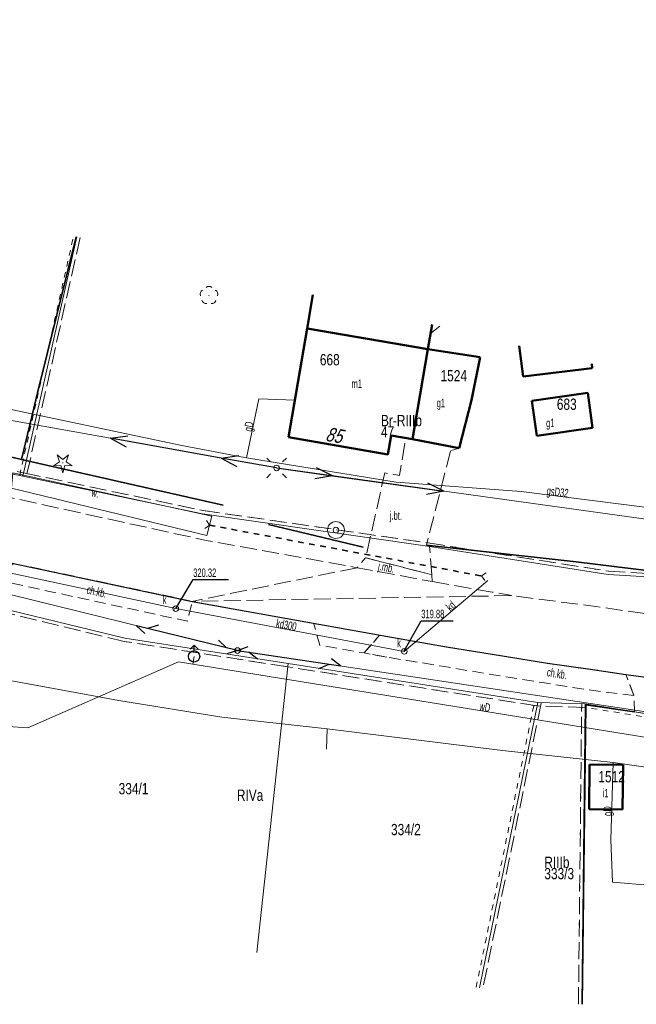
# Model space of a CAD drawing. Header units: metres. Extents: x 7428509 to 7430603, y 5527625 to 5529161.
# Tile 10 of 29: x 7428986 to 7429040, y 5528991 to 5529078. Entities that reach past the tile are written whole.
import ezdxf
from ezdxf.enums import TextEntityAlignment as Align

# ---------------------------------------------------------------- set-up
doc = ezdxf.new("R2010")
doc.units = ezdxf.units.M
doc.header["$MEASUREMENT"] = 0
for name, pattern in [('0.5_0.5', [1, 0.5, -0.5]), ('1.0_0.5', [1.5, 1, -0.5]), ('1.5_0.5', [2, 1.5, -0.5]), ('219-500', [0]), ('otkz_500', [1, 0.5, -0.5]), ('otob_500', [0]), ('suep_nn_500', [0]), ('sutp_500', [0])]:
    doc.linetypes.add(name, pattern=pattern)
doc.layers.get('0').update_dxf_attribs({"color": 2, "linetype": 'CONTINUOUS', "lineweight": 5})
for name, color, linetype in [('210-oznaczenie konturu użytku gruntowego', 7, 'CONTINUOUS'), ('211-numer działki ewidencyjnej', 7, 'CONTINUOUS'), ('217-Granica konturu po granicy działki', 7, 'CONTINUOUS'), ('218-Granica użytku po granicy działki', 7, 'CONTINUOUS'), ('219-działka ewidencyjna', 7, 'CONTINUOUS'), ('238-Punkt adresowy budynku', 7, 'CONTINUOUS'), ('312-budynek ewidencyjny', 7, 'CONTINUOUS'), ('312-oznaczenie budynku ewidencyjnego', 7, 'CONTINUOUS'), ('312-oznaczenie budynku ewidencyjnego-Atr117', 7, 'CONTINUOUS'), ('brama', 7, 'CONTINUOUS'), ('chodnik', 7, 'CONTINUOUS'), ('chodnik-Atr17', 7, 'CONTINUOUS'), ('drzewo iglaste', 7, 'CONTINUOUS'), ('drzewo liściaste', 7, 'CONTINUOUS'), ('hydrant', 7, 'CONTINUOUS'), ('jezdnia', 7, 'CONTINUOUS'), ('jezdnia-Atr17', 7, 'CONTINUOUS'), ('krawężnik', 7, 'CONTINUOUS'), ('latarnia', 7, 'CONTINUOUS'), ('ogrodzenie trwałe', 7, 'CONTINUOUS'), ('podpora (punkt)', 7, 'CONTINUOUS'), ('przepust', 7, 'CONTINUOUS'), ('przewód elektroenergetyczny niskiego napięcia', 7, 'CONTINUOUS'), ('przewód gazowy', 7, 'CONTINUOUS'), ('przewód gazowy-Atr1', 7, 'CONTINUOUS'), ('przewód kanalizacyjny', 7, 'CONTINUOUS'), ('przewód kanalizacyjny-Atr1', 7, 'CONTINUOUS'), ('przewód telekomunikacyjny napowietrzny', 7, 'CONTINUOUS'), ('przewód wodociągowy', 7, 'CONTINUOUS'), ('przewód wodociągowy-Atr1', 7, 'CONTINUOUS'), ('rzędna', 7, 'CONTINUOUS'), ('rzędna-Atr2', 7, 'CONTINUOUS'), ('rów przydrożny (poligon)', 7, 'CONTINUOUS'), ('rów przydrożny (poligon)-Atr17', 7, 'CONTINUOUS'), ('studnia zwykła', 7, 'CONTINUOUS'), ('słup przewodów napowietrznych', 7, 'CONTINUOUS'), ('właz do komory lub kanału - okrągły', 7, 'CONTINUOUS'), ('właz do komory lub kanału - okrągły-Atr17', 7, 'CONTINUOUS')]:
    doc.layers.add(name, color=color, linetype=linetype)
doc.styles.get("Standard").update_dxf_attribs({"font": 'Working1250', "width": 0.75})
doc.linetypes.add('902-500', pattern='A,3.75,0,[1,ksztalty.shx,S=0.5,R=0,X=0,Y=0],3.75', length=7.5)

# ---------------------------------------------------------------- blocks, each defined once
blk = doc.blocks.new('OP011')
at = {"linetype": 'Continuous', "lineweight": 13}
h = blk.add_hatch(color=0, dxfattribs=at)
edge = h.paths.add_edge_path()
edge.add_arc((0, 0), 0.05, 0, 360)
at = {"color": 0, "linetype": 'Continuous', "lineweight": 13}
for p, q in [((-0.828, -0.268), (-0.283, 0.093)), ((-0.283, 0.093), (-0.512, 0.706)), ((-0.512, 0.706), (0, 0.299)), ((0, 0.299), (0.512, 0.706)), ((0.512, 0.706), (0.283, 0.093)), ((0.283, 0.093), (0.828, -0.268)), ((-0.175, -0.24), (-0.828, -0.268)), ((0, -0.87), (-0.175, -0.24)), ((0.175, -0.24), (0, -0.87)), ((0.828, -0.268), (0.175, -0.24))]:
    blk.add_line(p, q, dxfattribs=at)
blk = doc.blocks.new('PW01')
at = {"linetype": 'Continuous', "lineweight": 13}
h = blk.add_hatch(color=0, dxfattribs=at)
edge = h.paths.add_edge_path()
edge.add_arc((0, 0), 0.045, 0, 360)
blk = doc.blocks.new('US22')
at = {"color": 0, "linetype": 'Continuous', "lineweight": 13}
blk.add_circle((0, 0), 0.25, dxfattribs=at)
blk = doc.blocks.new('SUWH')
at = {"color": 0, "linetype": 'Continuous'}
for p in [(-0.354, 0.646), (0, 0.5), (0.354, 0.646)]:
    blk.add_line(p, (0, 1), dxfattribs=at)
blk.add_circle((0, 0), 0.5, dxfattribs=at)
blk = doc.blocks.new('OP021')
at = {"linetype": 'Continuous', "lineweight": 13}
h = blk.add_hatch(color=0, dxfattribs=at)
edge = h.paths.add_edge_path()
edge.add_arc((0, 0), 0.05, 0, 360)
at = {"color": 0, "linetype": 'Continuous', "lineweight": 13}
for centre, start, end in [((-0.38, 0.124), 121.308, 202.548), ((0, 0.4), 49.272, 130.728), ((0.38, 0.124), 337.452, 58.692), ((-0.235, -0.324), 193.221, 274.871), ((0.235, -0.324), 265.129, 346.779)]:
    blk.add_arc(centre, 0.4, start, end, dxfattribs=at)
blk = doc.blocks.new('US15')
at = {"color": 0, "linetype": 'Continuous', "lineweight": 13}
blk.add_circle((0, 0), 0.25, dxfattribs=at)
blk = doc.blocks.new('IB04')
at = {"color": 0, "linetype": 'Continuous', "lineweight": 13}
blk.add_circle((0, 0), 0.25, dxfattribs=at)
blk = doc.blocks.new('SM01')
at = {"color": 0, "linetype": 'Continuous', "lineweight": 13}
for p, q in [((-0.53, 0.531), (-0.883, 0.884)), ((0.531, 0.531), (0.884, 0.884)), ((-0.53, -0.53), (-0.883, -0.883)), ((0.531, -0.53), (0.884, -0.883))]:
    blk.add_line(p, q, dxfattribs=at)
blk.add_circle((0, 0), 0.25, dxfattribs=at)
blk = doc.blocks.new('US13')
at = {"color": 0, "linetype": 'Continuous', "lineweight": 13}
for radius in [0.75, 0.25]:
    blk.add_circle((0, 0), radius, dxfattribs=at)
blk = doc.blocks.new('IB05')
at = {"color": 0, "linetype": 'Continuous', "lineweight": 13}
for q in [(0.354, 0.354), (0.354, -0.354)]:
    blk.add_line((0, 0), q, dxfattribs=at)
blk = doc.blocks.new('SUEP1')
at = {"color": 0, "linetype": 'Continuous'}
for p, q in [((0, 0), (5, 0)), ((5, 0), (3.5, 0.5)), ((5, 0), (3.5, -0.5)), ((5, 0), (15, 0)), ((15, 0), (13.5, 0.5)), ((15, 0), (13.5, -0.5))]:
    blk.add_line(p, q, dxfattribs=at)
blk = doc.blocks.new('SUTP')
at = {"color": 0, "linetype": 'Continuous'}
for p, q in [((0, 0), (0.866, 0.5)), ((0, 0), (9.232, 0)), ((1.866, -0.5), (1, 0)), ((7.366, -0.5), (8.232, 0)), ((9.232, 0), (8.366, 0.5))]:
    blk.add_line(p, q, dxfattribs=at)

msp = doc.modelspace()

# ---------------------------------------------------------------- linework, layer by layer
at = {"layer": '217-Granica konturu po granicy działki', "color": 3, "linetype": '1.5_0.5', "lineweight": 18}
for p, q in [((7428991.039, 5529058.756), (7428986.253, 5529037.514)), ((7428991.039, 5529058.756), (7428991.039, 5529058.756)), ((7428991.039, 5529058.756), (7428991.039, 5529058.756)), ((7428986.021, 5529037.874), (7428986.021, 5529037.874)), ((7428986.021, 5529037.874), (7428986.021, 5529037.874)), ((7428986.021, 5529037.874), (7429001.961, 5529034.534)), ((7428986.253, 5529037.514), (7428986.253, 5529037.514)), ((7428986.253, 5529037.514), (7428986.253, 5529037.514)), ((7429001.943, 5529034.537), (7429001.943, 5529034.537)), ((7429001.943, 5529034.537), (7429001.943, 5529034.537)), ((7429001.943, 5529034.537), (7429021.933, 5529031.657)), ((7429001.961, 5529034.534), (7429001.961, 5529034.534)), ((7429001.961, 5529034.534), (7429001.961, 5529034.534)), ((7429021.933, 5529031.657), (7429021.933, 5529031.657)), ((7429021.933, 5529031.657), (7429021.933, 5529031.657)), ((7429021.936, 5529031.656), (7429021.936, 5529031.656)), ((7429021.936, 5529031.656), (7429021.936, 5529031.656)), ((7429021.936, 5529031.656), (7429037.986, 5529029.146)), ((7429037.958, 5529029.149), (7429037.958, 5529029.149)), ((7429037.958, 5529029.149), (7429037.958, 5529029.149)), ((7429037.958, 5529029.149), (7429048.938, 5529028.489)), ((7429037.986, 5529029.146), (7429037.986, 5529029.146)), ((7429037.986, 5529029.146), (7429037.986, 5529029.146)), ((7428994.95, 5529022.918), (7428982.71, 5529025.878)), ((7428994.95, 5529022.918), (7428994.95, 5529022.918)), ((7428994.95, 5529022.918), (7428994.95, 5529022.918)), ((7429009.464, 5529020.654), (7428994.974, 5529022.914)), ((7428994.974, 5529022.914), (7428994.974, 5529022.914)), ((7428994.974, 5529022.914), (7428994.974, 5529022.914)), ((7429031.644, 5529017.184), (7429009.464, 5529020.654)), ((7429009.464, 5529020.654), (7429009.464, 5529020.654)), ((7429009.464, 5529020.654), (7429009.464, 5529020.654)), ((7429009.464, 5529020.654), (7429009.464, 5529020.654)), ((7429009.464, 5529020.654), (7429009.464, 5529020.654)), ((7429031.984, 5529017.42), (7429026.805, 5528992.086)), ((7429031.644, 5529017.184), (7429031.644, 5529017.184)), ((7429031.644, 5529017.184), (7429031.644, 5529017.184)), ((7429035.881, 5529017.06), (7429031.681, 5529017.18)), ((7429031.681, 5529017.18), (7429031.681, 5529017.18)), ((7429031.681, 5529017.18), (7429031.681, 5529017.18)), ((7429031.984, 5529017.42), (7429031.984, 5529017.42)), ((7429031.984, 5529017.42), (7429031.984, 5529017.42)), ((7429035.298, 5528990.706), (7429035.59, 5529017.363)), ((7429035.59, 5529017.363), (7429035.59, 5529017.363)), ((7429035.59, 5529017.363), (7429035.59, 5529017.363)), ((7429035.881, 5529017.06), (7429035.881, 5529017.06)), ((7429035.881, 5529017.06), (7429035.881, 5529017.06)), ((7429026.805, 5528992.086), (7429026.805, 5528992.086)), ((7429026.805, 5528992.086), (7429026.805, 5528992.086)), ((7429035.298, 5528990.706), (7429035.298, 5528990.706)), ((7429035.298, 5528990.706), (7429035.298, 5528990.706))]:
    msp.add_line(p, q, dxfattribs=at)
at = {"layer": '218-Granica użytku po granicy działki', "color": 3, "linetype": '0.5_0.5', "lineweight": 18}
for p, q in [((7428985.667, 5529037.646), (7428990.453, 5529058.888)), ((7428990.453, 5529058.888), (7428990.453, 5529058.888)), ((7428990.453, 5529058.888), (7428990.453, 5529058.888)), ((7428964.891, 5529042.304), (7428986.021, 5529037.874)), ((7428985.667, 5529037.646), (7428985.667, 5529037.646)), ((7428985.667, 5529037.646), (7428985.667, 5529037.646)), ((7428986.021, 5529037.874), (7428986.021, 5529037.874)), ((7428986.021, 5529037.874), (7428986.021, 5529037.874)), ((7428986.021, 5529037.874), (7428986.021, 5529037.874)), ((7428986.021, 5529037.874), (7428986.021, 5529037.874)), ((7428986.021, 5529037.874), (7429001.961, 5529034.534)), ((7429001.943, 5529034.537), (7429001.943, 5529034.537)), ((7429001.943, 5529034.537), (7429001.943, 5529034.537)), ((7429001.943, 5529034.537), (7429021.933, 5529031.657)), ((7429001.961, 5529034.534), (7429001.961, 5529034.534)), ((7429001.961, 5529034.534), (7429001.961, 5529034.534)), ((7429021.933, 5529031.657), (7429021.933, 5529031.657)), ((7429021.933, 5529031.657), (7429021.933, 5529031.657)), ((7429021.936, 5529031.656), (7429021.936, 5529031.656)), ((7429021.936, 5529031.656), (7429021.936, 5529031.656)), ((7429021.936, 5529031.656), (7429037.986, 5529029.146)), ((7429037.958, 5529029.149), (7429037.958, 5529029.149)), ((7429037.958, 5529029.149), (7429037.958, 5529029.149)), ((7429037.958, 5529029.149), (7429048.938, 5529028.489)), ((7429037.986, 5529029.146), (7429037.986, 5529029.146)), ((7429037.986, 5529029.146), (7429037.986, 5529029.146)), ((7428994.95, 5529022.918), (7428982.71, 5529025.878)), ((7428994.95, 5529022.918), (7428994.95, 5529022.918)), ((7428994.95, 5529022.918), (7428994.95, 5529022.918)), ((7429009.464, 5529020.654), (7428994.974, 5529022.914)), ((7428994.974, 5529022.914), (7428994.974, 5529022.914)), ((7428994.974, 5529022.914), (7428994.974, 5529022.914)), ((7429031.644, 5529017.184), (7429009.464, 5529020.654)), ((7429009.464, 5529020.654), (7429009.464, 5529020.654)), ((7429009.464, 5529020.654), (7429009.464, 5529020.654)), ((7429009.464, 5529020.654), (7429009.464, 5529020.654)), ((7429009.464, 5529020.654), (7429009.464, 5529020.654)), ((7429026.217, 5528992.206), (7429031.396, 5529017.54)), ((7429031.396, 5529017.54), (7429031.396, 5529017.54)), ((7429031.396, 5529017.54), (7429031.396, 5529017.54)), ((7429031.644, 5529017.184), (7429031.644, 5529017.184)), ((7429031.644, 5529017.184), (7429031.644, 5529017.184)), ((7429035.881, 5529017.06), (7429031.681, 5529017.18)), ((7429031.681, 5529017.18), (7429031.681, 5529017.18)), ((7429031.681, 5529017.18), (7429031.681, 5529017.18)), ((7429035.298, 5528990.706), (7429035.59, 5529017.363)), ((7429035.59, 5529017.363), (7429035.59, 5529017.363)), ((7429035.59, 5529017.363), (7429035.59, 5529017.363)), ((7429055.723, 5529013.884), (7429035.843, 5529017.064)), ((7429035.843, 5529017.064), (7429035.843, 5529017.064)), ((7429035.843, 5529017.064), (7429035.843, 5529017.064)), ((7429035.881, 5529017.06), (7429035.881, 5529017.06)), ((7429035.881, 5529017.06), (7429035.881, 5529017.06)), ((7429026.217, 5528992.206), (7429026.217, 5528992.206)), ((7429026.217, 5528992.206), (7429026.217, 5528992.206)), ((7429035.298, 5528990.706), (7429035.298, 5528990.706)), ((7429035.298, 5528990.706), (7429035.298, 5528990.706))]:
    msp.add_line(p, q, dxfattribs=at)
at = {"layer": '219-działka ewidencyjna', "color": 7, "linetype": '219-500', "lineweight": 18, "flags": 128}
for points in [[(7428985.96, 5529037.58), (7428990.746, 5529058.822)], [(7428964.83, 5529042.01), (7428985.96, 5529037.58)], [(7428985.96, 5529037.58), (7429001.9, 5529034.24)], [(7429001.9, 5529034.24), (7429021.89, 5529031.36)], [(7429021.89, 5529031.36), (7429037.94, 5529028.85)], [(7429037.94, 5529028.85), (7429048.92, 5529028.19)], [(7428995.02, 5529023.21), (7428982.78, 5529026.17)], [(7428995.02, 5529023.21), (7429009.51, 5529020.95)], [(7429006.723, 5528995.29), (7429009.51, 5529020.95)], [(7429009.51, 5529020.95), (7429031.69, 5529017.48)], [(7429026.511, 5528992.146), (7429031.69, 5529017.48)], [(7429035.89, 5529017.36), (7429031.69, 5529017.48)], [(7429035.89, 5529017.36), (7429035.598, 5528990.703)], [(7429055.77, 5529014.18), (7429035.89, 5529017.36)]]:
    msp.add_lwpolyline(points, dxfattribs=at)
at = {"layer": '312-budynek ewidencyjny', "color": 7, "linetype": 'Continuous', "lineweight": 50, "flags": 128}
for points in [[(7429011.19, 5529050.7), (7429011.693, 5529053.666)], [(7429009.53, 5529041.03), (7429011.19, 5529050.7)], [(7429021.92, 5529048.86), (7429011.19, 5529050.7)], [(7429011.19, 5529050.7), (7429021.92, 5529048.86)], [(7429022.296, 5529051.056), (7429021.92, 5529048.86)], [(7429030.38, 5529046.44), (7429030.045, 5529049.148)], [(7429021.92, 5529048.86), (7429020.56, 5529040.86)], [(7429020.56, 5529040.86), (7429021.92, 5529048.86)], [(7429021.92, 5529048.86), (7429026.58, 5529048.16)], [(7429026.58, 5529048.16), (7429025.8, 5529044.34)], [(7429036.53, 5529047.18), (7429030.38, 5529046.44)], [(7429036.483, 5529047.564), (7429036.53, 5529047.18)], [(7429031.17, 5529044.28), (7429036.12, 5529044.99)], [(7429036.12, 5529044.99), (7429036.56, 5529041.86)], [(7429025.8, 5529044.34), (7429024.71, 5529040.08)], [(7429031.61, 5529041.15), (7429031.17, 5529044.28)], [(7429018.67, 5529041.18), (7429018.38, 5529039.52)], [(7429020.56, 5529040.86), (7429018.67, 5529041.18)], [(7429036.56, 5529041.86), (7429031.61, 5529041.15)], [(7429018.38, 5529039.52), (7429009.53, 5529041.03)], [(7429024.71, 5529040.08), (7429020.56, 5529040.86)], [(7429036.26, 5529008.03), (7429036.29, 5529011.98)], [(7429036.29, 5529011.98), (7429039.27, 5529011.96)], [(7429039.27, 5529011.96), (7429039.21, 5529008)], [(7429039.21, 5529008), (7429036.26, 5529008.03)]]:
    msp.add_lwpolyline(points, dxfattribs=at)
at = {"layer": 'brama', "color": 7, "linetype": 'otob_500', "lineweight": 18, "flags": 128}
msp.add_lwpolyline([(7429045.33, 5529015.86), (7429042.8, 5529016.26), (7429040.28, 5529016.65)], dxfattribs=at)
at = {"layer": 'chodnik', "color": 7, "linetype": '1.0_0.5', "lineweight": 18, "flags": 128}
for points in [[(7428985.13, 5529029.83), (7429001, 5529026.47), (7429000.58, 5529024.7), (7428983.36, 5529028.43)], [(7429040.23, 5529018.1), (7429035.99, 5529018.64), (7429032.1, 5529019.26), (7429028.14, 5529019.88), (7429023.2, 5529020.71), (7429018.27, 5529021.52), (7429016.27, 5529021.89), (7429017.64, 5529023.47), (7429023.58, 5529022.42), (7429032.54, 5529020.97), (7429036.55, 5529020.42), (7429039.51, 5529019.97)]]:
    msp.add_lwpolyline(points, close=True, dxfattribs=at)
for points in [[(7429018.27, 5529021.52), (7429016.27, 5529021.89), (7429012.32, 5529022.57), (7429011.79, 5529024.47)], [(7429016.27, 5529021.89), (7429017.64, 5529023.47)], [(7429040.28, 5529016.65), (7429040.23, 5529018.1), (7429039.51, 5529019.97)]]:
    msp.add_lwpolyline(points, dxfattribs=at)
at = {"layer": 'jezdnia', "color": 7, "linetype": '1.5_0.5', "lineweight": 18, "flags": 128}
for points in [[(7429015.63, 5529029.45), (7429001, 5529026.47), (7428985.13, 5529029.83), (7428979.26, 5529031.13), (7428975.85, 5529032.01), (7428968.13, 5529033.91), (7428954.64, 5529037.37), (7428950.03, 5529038.62), (7428944.36, 5529040.12), (7428942.32, 5529040.67), (7428936.66, 5529042.21), (7428921.9, 5529046.09), (7428921.02, 5529046.33), (7428916.2, 5529047.65), (7428914.63, 5529048.13), (7428898.27, 5529052.69), (7428875.47, 5529059.17), (7428867.72, 5529061.37), (7428860.33, 5529063.43), (7428851.8, 5529065.86), (7428847.4, 5529067.1), (7428837.78, 5529069.77), (7428832.02, 5529071.41), (7428821.73, 5529074.23), (7428797.22, 5529080.42), (7428791.19, 5529081.86), (7428777.6, 5529085.09), (7428771.06, 5529086.54), (7428759, 5529089.42), (7428746.8, 5529092.23), (7428720.32, 5529098.44), (7428713.95, 5529099.92), (7428693.42, 5529104.68), (7428675.82, 5529108.68), (7428669.97, 5529110), (7428668.39, 5529110.33), (7428661.26, 5529111.82), (7428648.49, 5529114.43), (7428641.28, 5529115.77), (7428638.83, 5529116.19), (7428631.82, 5529117.34), (7428631.02, 5529117.52), (7428622.56, 5529118.69), (7428610.18, 5529120.34), (7428602.82, 5529121.31), (7428595.06, 5529122.29), (7428593.52, 5529122.49), (7428594.44, 5529128.03), (7428600.44, 5529127.28), (7428602.74, 5529126.94), (7428604.35, 5529126.69), (7428609.72, 5529125.92), (7428623.38, 5529124.18), (7428632.81, 5529122.78), (7428642.31, 5529121.18), (7428649.09, 5529119.81), (7428662.01, 5529117.4), (7428671.4, 5529115.31), (7428673.03, 5529114.97), (7428675.99, 5529114.33), (7428681.79, 5529113), (7428687.81, 5529111.65), (7428692.28, 5529110.63), (7428708.59, 5529106.6), (7428710.92, 5529106.22), (7428733.77, 5529100.81), (7428747.51, 5529097.6), (7428759.76, 5529094.89), (7428772.57, 5529091.85), (7428779.38, 5529090.33), (7428784.59, 5529089.2), (7428790.41, 5529087.8), (7428797.7, 5529086), (7428815.49, 5529081.58), (7428820.49, 5529080.14), (7428821.43, 5529079.81), (7428821.75, 5529079.94), (7428835.09, 5529076.32), (7428840.65, 5529074.81), (7428848.45, 5529072.58), (7428849.67, 5529072.26), (7428854.01, 5529071.08), (7428858.27, 5529069.82), (7428861.94, 5529068.73), (7428869.5, 5529066.58), (7428881.5, 5529063.23), (7428893.64, 5529059.8), (7428899.4, 5529058.13), (7428905.64, 5529056.41), (7428913.55, 5529054.17), (7428922.32, 5529051.87), (7428925.06, 5529051.09), (7428926.35, 5529050.74), (7428936.07, 5529048.03), (7428941.47, 5529046.47), (7428945.91, 5529045.28), (7428956.38, 5529042.62), (7428964.97, 5529040.42), (7428969.89, 5529039.16), (7428977.32, 5529037.55), (7428984.24, 5529035.82), (7429002.22, 5529031.88), (7429011.21, 5529030.26)], [(7429023.94, 5529039.82), (7429021.79, 5529031.45), (7429022.07, 5529031.34), (7429022.28, 5529028.83), (7429016.39, 5529030.34), (7429017.62, 5529035.76), (7429018.09, 5529037.87), (7429019.4, 5529037.65), (7429019.96, 5529040.96), (7429020.56, 5529040.86), (7429024.71, 5529040.08)], [(7429022.28, 5529028.83), (7429022.31, 5529028.23), (7429015.63, 5529029.45), (7429016.39, 5529030.34)]]:
    msp.add_lwpolyline(points, close=True, dxfattribs=at)
for points in [[(7429022.31, 5529028.23), (7429027.63, 5529027.29), (7429029.38, 5529026.98)], [(7429095.259, 5529013.423), (7429092.31, 5529013.74), (7429084.25, 5529014.6), (7429079.6, 5529015.14), (7429072.3, 5529015.95), (7429069.03, 5529016.35), (7429061.43, 5529017.22), (7429057.71, 5529017.71), (7429051.45, 5529018.44), (7429047.17, 5529018.96), (7429043.77, 5529019.41), (7429039.51, 5529019.97), (7429036.55, 5529020.42), (7429032.54, 5529020.97), (7429028.55, 5529021.62), (7429023.58, 5529022.42), (7429018.68, 5529023.28), (7429001, 5529026.47), (7429029.38, 5529026.98), (7429036.83, 5529026.01), (7429043.51, 5529025.06), (7429047.63, 5529024.59), (7429053.91, 5529023.82), (7429054.86, 5529023.7), (7429063.04, 5529022.65), (7429068.14, 5529022.05), (7429073.84, 5529021.31), (7429079.97, 5529020.66), (7429084.9, 5529020.27), (7429093.3, 5529019.2), (7429095.624, 5529018.946)]]:
    msp.add_lwpolyline(points, dxfattribs=at)
at = {"layer": 'krawężnik', "color": 7, "linetype": 'Continuous', "lineweight": 25, "flags": 128}
for points in [[(7428832.02, 5529071.41), (7428837.78, 5529069.77), (7428847.4, 5529067.1), (7428851.8, 5529065.86), (7428860.33, 5529063.43), (7428867.72, 5529061.37), (7428875.47, 5529059.17), (7428898.27, 5529052.69), (7428914.63, 5529048.13), (7428916.2, 5529047.65), (7428921.02, 5529046.33), (7428921.9, 5529046.09), (7428936.66, 5529042.21), (7428942.32, 5529040.67), (7428944.36, 5529040.12), (7428950.03, 5529038.62), (7428954.64, 5529037.37), (7428968.13, 5529033.91), (7428975.85, 5529032.01), (7428979.26, 5529031.13), (7428985.13, 5529029.83), (7429001, 5529026.47)], [(7429001, 5529026.47), (7429018.68, 5529023.28), (7429023.58, 5529022.42), (7429028.55, 5529021.62), (7429032.54, 5529020.97), (7429036.55, 5529020.42), (7429039.51, 5529019.97), (7429043.77, 5529019.41), (7429047.17, 5529018.96), (7429051.45, 5529018.44), (7429057.71, 5529017.71), (7429061.43, 5529017.22), (7429069.03, 5529016.35), (7429072.3, 5529015.95), (7429079.6, 5529015.14), (7429084.25, 5529014.6), (7429092.31, 5529013.74), (7429095.259, 5529013.423)]]:
    msp.add_lwpolyline(points, dxfattribs=at)
at = {"layer": 'ogrodzenie trwałe', "color": 7, "linetype": '902-500', "lineweight": 35, "flags": 128}
for points in [[(7428987.29, 5529045.11), (7428990.679, 5529058.838)], [(7428984.24, 5529039.45), (7428985.83, 5529039.07), (7428987.29, 5529045.11)], [(7429021.79, 5529031.45), (7429035.1, 5529029.98), (7429049.32, 5529028.23), (7429052.138, 5529043.71)], [(7428985.83, 5529039.07), (7429003.75, 5529035)], [(7429007.76, 5529033.29), (7429016.18, 5529031.28)], [(7429040.28, 5529016.65), (7429035.95, 5529017.29), (7429035.72, 5528997.89), (7429035.633, 5528990.697)]]:
    msp.add_lwpolyline(points, dxfattribs=at)
at = {"layer": 'przepust', "color": 7, "linetype": 'otkz_500', "lineweight": 35, "flags": 128}
msp.add_lwpolyline([(7429002.53, 5529033.23), (7429026.7, 5529028.72)], dxfattribs=at)
at = {"layer": 'przewód elektroenergetyczny niskiego napięcia', "color": 1, "linetype": 'suep_nn_500', "lineweight": 18, "flags": 128}
for points in [[(7429008.49, 5529038.31), (7428960.03, 5529046.96)], [(7429058.14, 5529031.43), (7429008.49, 5529038.31)]]:
    msp.add_lwpolyline(points, dxfattribs=at)
at = {"layer": 'przewód gazowy', "color": 52, "linetype": 'Continuous', "lineweight": 18, "flags": 128}
for points in [[(7429096.36, 5529030.056), (7429082.51, 5529030.39), (7429074.46, 5529031.48), (7429059.55, 5529032.74), (7429051.2, 5529033.55), (7429043.06, 5529034.59), (7429030.22, 5529036.22), (7429019.12, 5529037.06), (7429005.81, 5529039.2), (7428999.92, 5529040.33), (7428980.68, 5529044.38), (7428967.54, 5529046.87), (7428946.69, 5529052.73), (7428926, 5529058.04), (7428902.38, 5529063.88), (7428882.97, 5529069.65), (7428870.01, 5529073.05), (7428856.79, 5529076.75)], [(7428856.82, 5529050.41), (7428860.66, 5529049.44), (7428875.7, 5529047.92), (7428893.39, 5529045.44), (7428912.29, 5529042.96), (7428916.71, 5529041.68), (7428927.75, 5529036.62), (7428938.87, 5529034.22), (7428945.03, 5529032.49), (7428961.17, 5529026.39), (7428974.42, 5529022.11), (7428979.93, 5529020.32), (7428994.47, 5529017.68), (7429003.63, 5529016.19), (7429012.97, 5529015.14), (7429028.55, 5529013.23), (7429038.38, 5529012.15), (7429047.47, 5529010.87), (7429058.05, 5529009.69), (7429072.39, 5529007.84), (7429089.54, 5529005.61), (7429094.702, 5529005.008)], [(7429005.81, 5529039.2), (7429006.91, 5529044.46), (7429010.1, 5529044.33)], [(7429012.97, 5529015.14), (7429012.93, 5529013.34)], [(7429038.38, 5529012.15), (7429038.19, 5529005.3), (7429038.32, 5529001.53), (7429041.85, 5529001.25)]]:
    msp.add_lwpolyline(points, dxfattribs=at)
at = {"layer": 'przewód kanalizacyjny', "color": 34, "linetype": 'Continuous', "lineweight": 18, "flags": 128}
for points in [[(7428617.93, 5529118.39), (7428657.29, 5529111.62), (7428696.62, 5529102.95), (7428732.4, 5529094.35), (7428775.64, 5529084.5), (7428818.37, 5529074.13), (7428846.73, 5529066.34), (7428891.82, 5529053.31), (7428933.55, 5529041.82), (7428977.84, 5529030.47), (7428999.53, 5529025.82), (7429019.83, 5529022.03)], [(7429022.992, 5529050.884), (7429022.16, 5529050.26)], [(7429027.24, 5529028.33), (7429019.83, 5529022.03)]]:
    msp.add_lwpolyline(points, dxfattribs=at)
at = {"layer": 'przewód telekomunikacyjny napowietrzny', "color": 30, "linetype": 'sutp_500', "lineweight": 18, "flags": 128}
for points in [[(7428960.5, 5529033.04), (7429005.02, 5529022.1)], [(7429005.02, 5529022.1), (7429052.75, 5529014.95)]]:
    msp.add_lwpolyline(points, dxfattribs=at)
at = {"layer": 'przewód wodociągowy', "color": 5, "linetype": 'Continuous', "lineweight": 18, "flags": 128}
for points in [[(7428981.019, 5528999.373), (7428983.35, 5529015.44), (7428986.39, 5529015.23), (7428999.76, 5529021.09), (7429001.04, 5529020.88), (7429042.47, 5529014.21), (7429048.71, 5529013.09), (7429056.33, 5529012.59), (7429058.14, 5529011.86), (7429059.83, 5529006.51)], [(7429001.16, 5529021.58), (7429001.04, 5529020.88)]]:
    msp.add_lwpolyline(points, dxfattribs=at)
at = {"layer": 'rzędna-Atr2', "color": 7, "flags": 128}
for points in [[(7428999.53, 5529025.82), (7429001.08, 5529028.4), (7429004.221, 5529028.4)], [(7429019.8, 5529022.01), (7429021.34, 5529024.74), (7429024.162, 5529024.74)]]:
    msp.add_lwpolyline(points, dxfattribs=at)
at = {"layer": 'rów przydrożny (poligon)', "color": 7, "linetype": 'Continuous', "lineweight": 18, "flags": 128}
msp.add_lwpolyline([(7428984.95, 5529036.53), (7428985.07, 5529037.88), (7429002.72, 5529034.03), (7429002.3, 5529032.31)], close=True, dxfattribs=at)

# ---------------------------------------------------------------- block references
at = {"layer": 'drzewo iglaste', "color": 94, "linetype": 'Continuous', "lineweight": 18}
msp.add_blockref('OP011', (7428989.5, 5529038.76), dxfattribs=at)
at = {"layer": 'drzewo liściaste', "color": 94, "linetype": 'Continuous', "lineweight": 18}
msp.add_blockref('OP021', (7429002.48, 5529053.63), dxfattribs=at)
at = {"layer": 'hydrant', "color": 5, "linetype": 'Continuous', "lineweight": 18}
msp.add_blockref('SUWH', (7429001.16, 5529021.58), dxfattribs=at)
at = {"layer": 'latarnia', "color": 7, "linetype": 'Continuous', "lineweight": 18}
msp.add_blockref('SM01', (7429008.49, 5529038.31), dxfattribs=at)
at = {"layer": 'podpora (punkt)', "color": 7, "linetype": 'Continuous', "lineweight": 18}
msp.add_blockref('IB04', (7429008.49, 5529038.31), dxfattribs=at)
at = {"layer": 'przepust', "color": 7, "linetype": 'Continuous', "lineweight": 35}
for p, rotation in [((7429002.53, 5529033.23), 169.4299999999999), ((7429026.7, 5529028.72), 349.43)]:
    msp.add_blockref('IB05', p, dxfattribs=dict(at, rotation=rotation))
at = {"layer": 'przewód elektroenergetyczny niskiego napięcia', "color": 1, "linetype": 'Continuous', "lineweight": 18}
for rotation in [169.879, 352.111]:
    msp.add_blockref('SUEP1', (7429008.49, 5529038.31), dxfattribs=dict(at, rotation=rotation))
at = {"layer": 'przewód telekomunikacyjny napowietrzny', "color": 30, "linetype": 'Continuous', "lineweight": 18}
for rotation in [166.194, 351.48]:
    msp.add_blockref('SUTP', (7429005.02, 5529022.1), dxfattribs=dict(at, rotation=rotation))
at = {"layer": 'rzędna', "color": 34, "linetype": 'Continuous', "lineweight": 18, "rotation": 349.658}
msp.add_blockref('PW01', (7428999.43, 5529025.76), dxfattribs=at)
at = {"layer": 'rzędna', "color": 34, "linetype": 'Continuous', "lineweight": 18}
msp.add_blockref('PW01', (7429019.83, 5529022.03), dxfattribs=at)
at = {"layer": 'studnia zwykła', "color": 5, "linetype": 'Continuous', "lineweight": 18}
msp.add_blockref('US13', (7429013.76, 5529032.8), dxfattribs=at)
at = {"layer": 'słup przewodów napowietrznych', "color": 7, "linetype": 'Continuous', "lineweight": 18}
msp.add_blockref('US15', (7429005.02, 5529022.1), dxfattribs=at)
at = {"layer": 'właz do komory lub kanału - okrągły', "color": 7, "linetype": 'Continuous', "lineweight": 18, "rotation": 349.658}
msp.add_blockref('US22', (7428999.53, 5529025.82), dxfattribs=at)
at = {"layer": 'właz do komory lub kanału - okrągły', "color": 7, "linetype": 'Continuous', "lineweight": 18}
msp.add_blockref('US22', (7429019.83, 5529022.03), dxfattribs=at)

# ---------------------------------------------------------------- texts
at = {"layer": '210-oznaczenie konturu użytku gruntowego', "color": 3, "linetype": 'Continuous', "lineweight": 18, "width": 0.79}
for s, p in [('Br-RIIIb', (7429017.76, 5529042.02)), ('RIVa', (7429004.96, 5529008.76)), ('RIIIb', (7429032.27, 5529002.8))]:
    msp.add_text(s, height=1, dxfattribs=at).set_placement(p)
at = {"layer": '211-numer działki ewidencyjnej', "color": 7, "linetype": 'Continuous', "lineweight": 18, "width": 0.79}
for s, p in [('47', (7429017.76, 5529042.02)), ('334/1', (7428994.46, 5529010.34)), ('334/2', (7429018.65, 5529006.71)), ('333/3', (7429032.27, 5529002.8))]:
    msp.add_text(s, height=1, dxfattribs=at).set_placement(p, align=Align.TOP_LEFT)
at = {"layer": '238-Punkt adresowy budynku', "color": 7, "linetype": 'Continuous', "lineweight": 25, "oblique": 15, "width": 0.79}
msp.add_text('85', height=1.25, rotation=350.238, dxfattribs=at).set_placement((7429012.77, 5529040.73))
at = {"layer": '312-oznaczenie budynku ewidencyjnego', "color": 7, "linetype": 'Continuous', "lineweight": 18, "width": 0.79}
for s, p in [('668', (7429012.33, 5529047.42)), ('1524', (7429023.05, 5529046)), ('683', (7429033.38, 5529043.47)), ('1512', (7429037.07, 5529010.4))]:
    msp.add_text(s, height=1, dxfattribs=at).set_placement(p)
at = {"layer": '312-oznaczenie budynku ewidencyjnego-Atr117', "color": 7, "width": 0.667}
for s, p in [('m1', (7429015.61, 5529045.79)), ('g1', (7429023.08, 5529044.08)), ('g1', (7429032.8, 5529042.31)), ('i1', (7429037.71, 5529009.45))]:
    msp.add_text(s, height=0.75, dxfattribs=at).set_placement(p, align=Align.MIDDLE_CENTER)
at = {"layer": 'chodnik-Atr17', "color": 7, "width": 0.667}
for rotation, p in [(347.106, (7428991.56, 5529027.17)), (350.944, (7429032.45, 5529019.83))]:
    msp.add_text('ch.kb.', height=0.75, rotation=rotation, dxfattribs=at).set_placement(p)
at = {"layer": 'jezdnia-Atr17', "color": 7, "width": 0.667}
for s, rotation, p in [('j.bt.', 358.709, (7429018.54, 5529033.72)), ('j.mb.', 348.659, (7429017.45, 5529029.27))]:
    msp.add_text(s, height=0.75, rotation=rotation, dxfattribs=at).set_placement(p)
at = {"layer": 'przewód gazowy-Atr1', "color": 40, "width": 0.667}
for s, rotation, p in [('gD', 78.188, (7429006.29, 5529041.5)), ('gsD32', 352.677, (7429032.44, 5529035.93)), ('gD', 88.328, (7429038.24, 5529007.41))]:
    msp.add_text(s, height=0.75, rotation=rotation, dxfattribs=at).set_placement(p)
at = {"layer": 'przewód kanalizacyjny-Atr1', "color": 34, "width": 0.667}
for s, rotation, p in [('kd', 40.371, (7429023.94, 5529025.53)), ('kd300', -10.576, (7429008.39, 5529024.17))]:
    msp.add_text(s, height=0.75, rotation=rotation, dxfattribs=at).set_placement(p)
at = {"layer": 'przewód wodociągowy-Atr1', "color": 5, "width": 0.667}
msp.add_text('wD', height=0.75, rotation=-9.218, dxfattribs=at).set_placement((7429026.45, 5529016.79))
at = {"layer": 'rzędna-Atr2', "color": 34, "width": 0.667}
for s, p in [('320.32', (7429001.08, 5529028.408)), ('319.88', (7429021.34, 5529024.748))]:
    msp.add_text(s, height=0.75, dxfattribs=at).set_placement(p, align=Align.BOTTOM_LEFT)
at = {"layer": 'rów przydrożny (poligon)-Atr17', "color": 7, "width": 0.667}
msp.add_text('w.', height=0.75, rotation=347.694, dxfattribs=at).set_placement((7428991.98, 5529035.8))
at = {"layer": 'właz do komory lub kanału - okrągły-Atr17', "color": 7, "width": 0.667}
for p in [(7428998.37, 5529026.24), (7429019.19, 5529022.4)]:
    msp.add_text('k', height=0.75, dxfattribs=at).set_placement(p)

doc.saveas('drawing.dxf')
